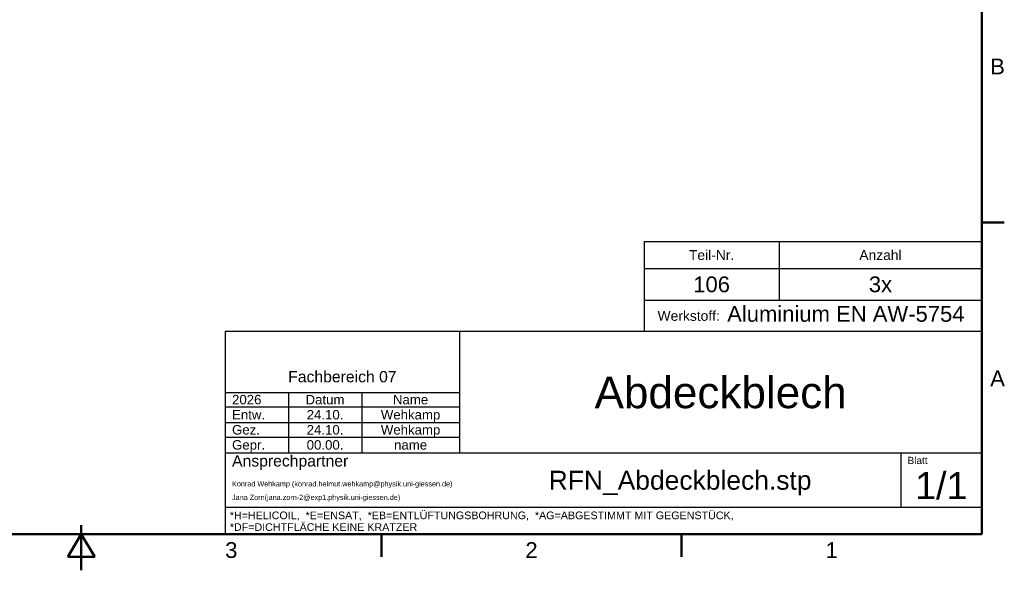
# Model space of a CAD drawing. Header units: inches. Extents: x 0.8 to 17.2, y 0.6 to 12.1.
# Tile 2 of 6: x 8.5 to 17.1, y 0.6 to 5.4. Entities that reach past the tile are written whole.
import ezdxf
from ezdxf.enums import TextEntityAlignment as Align

# ---------------------------------------------------------------- set-up
doc = ezdxf.new("R2010")
doc.units = ezdxf.units.IN
doc.header["$MEASUREMENT"] = 0
for name, color, linetype, lineweight in [('RAHMEN', 7, 'Continuous', 50), ('SCHRIFTFELD', 7, 'Continuous', 25), ('TEXT', 7, 'Continuous', 18)]:
    doc.layers.add(name, color=color, linetype=linetype, lineweight=lineweight)
doc.styles.add('ISO_14', font='arial.ttf')
doc.styles.add('ISO_15', font='arial.ttf')
doc.styles.add('ISO_72', font='arial.ttf')
doc.styles.add('ISO_73', font='arial.ttf')
doc.styles.add('ISO_74', font='arial.ttf')
doc.styles.add('ISO_77', font='arial.ttf')
doc.styles.add('ISO_80', font='arial.ttf')
doc.styles.add('ISO_81', font='arial.ttf')
doc.styles.add('ISO_83', font='arial.ttf')
doc.styles.add('ISO_84', font='arial.ttf')
doc.styles.add('ISO_85', font='arial.ttf')
doc.styles.add('ISO_86', font='arial.ttf')
doc.styles.add('ISO_87', font='arial.ttf')
doc.styles.add('ISO_89', font='arial.ttf')
doc.styles.add('ISO_92', font='arial.ttf')
doc.styles.add('ISO_95', font='arial.ttf')

msp = doc.modelspace()

# ---------------------------------------------------------------- linework, layer by layer
at = {"layer": 'RAHMEN'}
for p, q in [((16.88189, 0.89173), (16.88189, 11.79724)), ((16.88189, 3.61811), (17.07874, 3.61811)), ((9.00787, 0.57677), (9.00787, 0.97047)), ((1.13386, 0.89173), (16.88189, 0.89173)), ((9.00787, 0.89173), (8.88976, 0.69488)), ((9.12598, 0.69488), (9.00787, 0.89173)), ((9.00787, 0.89173), (9.00787, 0.69488)), ((11.63255, 0.89173), (11.63255, 0.69488)), ((14.25722, 0.89173), (14.25722, 0.69488)), ((8.88976, 0.69488), (9.12598, 0.69488))]:
    msp.add_line(p, q, dxfattribs=at)
at = {"layer": 'SCHRIFTFELD'}
for p, q in [((13.92913, 3.45079), (13.92913, 2.66339)), ((13.92913, 3.45079), (16.88189, 3.45079)), ((15.11024, 3.45079), (15.11024, 2.93898)), ((13.92913, 3.21457), (16.88189, 3.21457)), ((13.92913, 2.93898), (16.88189, 2.93898)), ((16.88189, 2.66339), (10.26772, 2.66339)), ((10.26772, 2.66339), (10.26772, 0.89173)), ((12.31496, 2.66339), (12.31496, 1.60433)), ((16.88189, 0.89173), (16.88189, 2.66339)), ((10.26772, 2.13189), (12.31496, 2.13189)), ((10.8189, 2.13189), (10.8189, 1.60433)), ((11.46063, 2.13189), (11.46063, 1.60433)), ((10.26772, 2.00591), (12.31496, 2.00591)), ((10.26772, 1.86811), (12.31496, 1.86811)), ((10.26772, 1.74213), (12.31496, 1.74213)), ((10.26772, 1.60433), (16.88189, 1.60433)), ((16.17323, 1.60433), (16.17323, 1.12795)), ((10.26772, 1.12795), (16.88189, 1.12795)), ((10.26772, 0.89173), (16.88189, 0.89173))]:
    msp.add_line(p, q, dxfattribs=at)

# ---------------------------------------------------------------- texts
at = {"layer": 'RAHMEN', "style": 'ISO_14'}
for s, p in [('B', (17.01969, 4.9813)), ('A', (17.01969, 2.25492)), ('3', (10.32021, 0.75394)), ('2', (12.94488, 0.75394)), ('1', (15.56955, 0.75394))]:
    msp.add_text(s, height=0.1378, dxfattribs=at).set_placement(p, align=Align.MIDDLE_CENTER)
at = {"layer": 'SCHRIFTFELD'}
for s, height, style, p in [('Teil-Nr.', 0.086614, 'ISO_80', (14.51969, 3.33268)), ('Anzahl', 0.086614, 'ISO_80', (15.99606, 3.33268)), ('Fachbereich 07', 0.0984252, 'ISO_73', (11.29134, 2.26969))]:
    msp.add_text(s, height=height, dxfattribs=dict(at, style=style)).set_placement(p, align=Align.MIDDLE_CENTER)
for s, height, style, p in [('Werkstoff:', 0.086614, 'ISO_81', (14.04724, 2.80118)), ('Ansprechpartner', 0.0984252, 'ISO_72', (10.32677, 1.53346)), ('Blatt', 0.062992, 'ISO_74', (16.23228, 1.5374))]:
    msp.add_text(s, height=height, dxfattribs=dict(at, style=style)).set_placement(p, align=Align.MIDDLE_LEFT)
at = {"layer": 'SCHRIFTFELD', "color": 8, "true_color": 0x808080, "style": 'ISO_77'}
for s, p in [('*H=HELICOIL,  *E=ENSAT,  *EB=ENTLÜFTUNGSBOHRUNG,  *AG=ABGESTIMMT MIT GEGENSTÜCK,', (10.30709, 1.05709)), ('*DF=DICHTFLÄCHE KEINE KRATZER', (10.30709, 0.95472))]:
    msp.add_text(s, height=0.0669291, dxfattribs=at).set_placement(p, align=Align.MIDDLE_LEFT)
at = {"layer": 'TEXT', "color": 5, "true_color": 0x0000ff}
for s, height, style, p in [('106', 0.137795, 'ISO_15', (14.51969, 3.07677)), ('3x', 0.137795, 'ISO_15', (15.99606, 3.07677)), ('Aluminium EN AW-5754', 0.1377953, 'ISO_15', (15.69339, 2.81851)), ('Abdeckblech', 0.2755905, 'ISO_92', (14.59843, 2.13189)), ('Wehkamp', 0.082677, 'ISO_86', (11.8878, 1.93701)), ('24.10.', 0.082677, 'ISO_86', (11.13976, 1.93701)), ('24.10.', 0.082677, 'ISO_86', (11.13976, 1.80512)), ('Wehkamp', 0.082677, 'ISO_86', (11.8878, 1.80512)), ('00.00.', 0.082677, 'ISO_86', (11.13976, 1.67323)), ('name', 0.082677, 'ISO_86', (11.8878, 1.67323)), ('RFN_Abdeckblech.stp', 0.1653543, 'ISO_89', (14.24409, 1.36417)), ('1/1', 0.23622, 'ISO_87', (16.52756, 1.31693))]:
    msp.add_text(s, height=height, dxfattribs=dict(at, style=style)).set_placement(p, align=Align.MIDDLE_CENTER)
at = {"layer": 'TEXT', "color": 5, "true_color": 0x0000ff, "style": 'ISO_83'}
msp.add_text('2026', height=0.082677, dxfattribs=at).set_placement((10.32677, 2.0689), align=Align.MIDDLE_LEFT)
at = {"layer": 'TEXT', "style": 'ISO_84'}
for s, p in [('Datum', (11.13976, 2.0689)), ('Name', (11.8878, 2.0689))]:
    msp.add_text(s, height=0.082677, dxfattribs=at).set_placement(p, align=Align.MIDDLE_CENTER)
at = {"layer": 'TEXT'}
for s, height, style, p in [('Entw.', 0.082677, 'ISO_85', (10.32677, 1.93701)), ('Gez.', 0.082677, 'ISO_85', (10.32677, 1.80512)), ('Gepr.', 0.082677, 'ISO_85', (10.32677, 1.67323)), ('Konrad Wehkamp (konrad.helmut.wehkamp@physik.uni-giessen.de)', 0.0452756, 'ISO_95', (10.32677, 1.33268)), ('Jana Zorn(jana.zorn-2@exp1.physik.uni-giessen.de)', 0.0452756, 'ISO_95', (10.32677, 1.21457))]:
    msp.add_text(s, height=height, dxfattribs=dict(at, style=style)).set_placement(p, align=Align.MIDDLE_LEFT)

doc.saveas('drawing.dxf')
